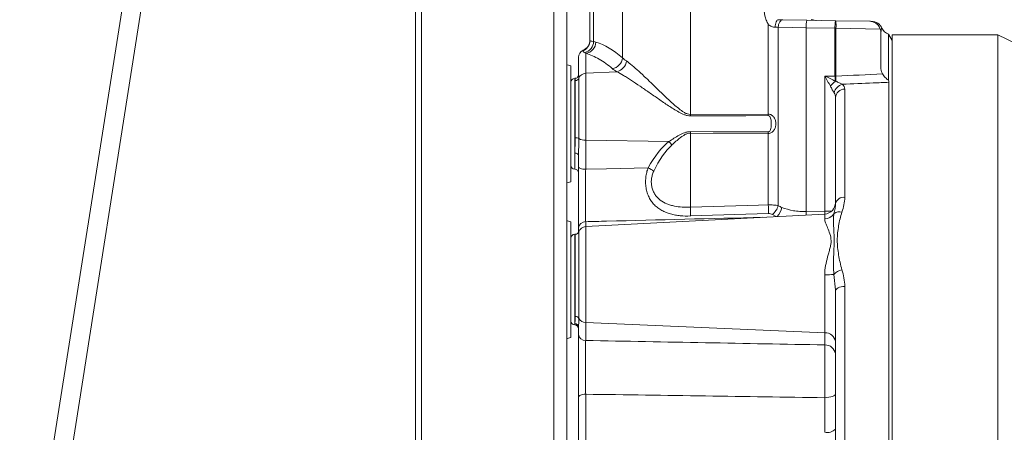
# Model space of a CAD drawing. Header units: millimetres. Extents: x 264 to 1755, y 657 to 2624.
# Tile 5 of 12: x 611 to 873, y 1737 to 1847. Entities that reach past the tile are written whole.
import ezdxf

# ---------------------------------------------------------------- set-up
doc = ezdxf.new("R2010")
doc.units = ezdxf.units.MM

msp = doc.modelspace()

# ---------------------------------------------------------------- linework, layer by layer
at = {"color": 7, "linetype": 'Continuous', "lineweight": 15}
for p, q in [((612.32, 1650.61), (652.01, 1902.39)), ((716.5, 1902.38), (716.5, 1449.62)), ((718.1, 1890.56), (718.1, 1449.62)), ((753.19, 1478.88), (753.19, 1861.3)), ((756.64, 1478.88), (756.64, 1861.3)), ((639.05, 1852.6), (606.86, 1648.38)), ((762.77, 1841.23), (762.77, 1850.31)), ((763.75, 1841), (763.75, 1850.31)), ((771.44, 1836.68), (771.44, 1850.31)), ((789.46, 1821.65), (789.46, 1850.31)), ((810.14, 1821.72), (810.14, 1845.52)), ((812.83, 1846.77), (813.99, 1846.75)), ((813.99, 1846.75), (820.35, 1846.64)), ((820.35, 1846.64), (827.97, 1846.51)), ((827.97, 1846.51), (828.02, 1846.51)), ((828.02, 1846.51), (837.04, 1846.35)), ((812.79, 1844.75), (811.96, 1844.77)), ((812.79, 1797.42), (812.79, 1844.75)), ((820.21, 1844.64), (812.79, 1844.75)), ((820.21, 1795.86), (820.21, 1844.64)), ((827.83, 1844.5), (820.21, 1844.64)), ((827.83, 1831.83), (827.83, 1844.5)), ((828.09, 1844.5), (827.83, 1844.5)), ((828.09, 1844.5), (828.09, 1831.83)), ((839.84, 1844.3), (828.09, 1844.5)), ((840, 1834.11), (840, 1843.34)), ((843.01, 1841.28), (842.05, 1842.95)), ((842.05, 1830.71), (842.05, 1842.95)), ((871.09, 1842.79), (843.01, 1842.79)), ((843.01, 1842.79), (843.01, 1579)), ((894.07, 1831.58), (871.09, 1842.79)), ((871.09, 1842.79), (871.09, 1579)), ((761.66, 1837.87), (761.66, 1832.55)), ((759.76, 1832.14), (759.76, 1836.81)), ((757.75, 1834.53), (757.75, 1819.16)), ((761.66, 1832.55), (769.92, 1832.96)), ((761.66, 1832.55), (761.66, 1814.81)), ((758.79, 1831.2), (758.75, 1831.2)), ((758.91, 1815.44), (758.91, 1830.61)), ((759.86, 1831.26), (759.86, 1815.23)), ((825.11, 1796), (825.11, 1831.83)), ((828.09, 1831.83), (827.83, 1831.83)), ((842.15, 1579.01), (842.15, 1830.17)), ((830.42, 1828.34), (830.42, 1799.63)), ((827.96, 1797.94), (827.96, 1826.1)), ((789.46, 1821.65), (810.14, 1821.72)), ((757.75, 1819.16), (757.75, 1803.79)), ((810.14, 1816.61), (789.46, 1816.68)), ((789.46, 1797.02), (789.46, 1816.68)), ((810.14, 1797.65), (810.14, 1816.61)), ((761.66, 1814.81), (783.77, 1814.45)), ((761.66, 1814.81), (761.66, 1807.1)), ((759.76, 1807.72), (759.76, 1810.75)), ((820.21, 1795.86), (825.11, 1796)), ((757.75, 1793.18), (757.75, 1777.81)), ((825.11, 1795.21), (761.66, 1791.89)), ((759.76, 1790.31), (759.76, 1791.48)), ((758.91, 1789.84), (758.75, 1789.84)), ((758.75, 1789.84), (758.75, 1766.12)), ((757.75, 1777.81), (757.75, 1762.44)), ((825.11, 1763.73), (825.11, 1779.1)), ((827.96, 1774.75), (827.93, 1775.14)), ((827.96, 1724.98), (827.96, 1774.75)), ((830.42, 1775.99), (830.42, 1725.26)), ((759.76, 1763.28), (759.76, 1765.15)), ((761.66, 1766.42), (825.11, 1763.73)), ((761.66, 1766.42), (761.66, 1761.65)), ((825.11, 1760.48), (825.11, 1763.73)), ((759.76, 1732.56), (759.76, 1746.65)), ((761.66, 1747.4), (761.66, 1733.01)), ((825.11, 1737.3), (825.11, 1746.48))]:
    msp.add_line(p, q, dxfattribs=at)
at = {"color": 8, "linetype": 'Continuous', "lineweight": 15}
for p, q in [((760.96, 1838.47), (760.96, 1838.65)), ((758.75, 1831.2), (758.75, 1811.4)), ((758.75, 1807.13), (758.75, 1811.4)), ((825.11, 1796), (826.99, 1796)), ((761.66, 1793.18), (761.66, 1791.89)), ((812.18, 1794.53), (811.21, 1795.06)), ((825.11, 1793.92), (825.11, 1795.21)), ((759.86, 1790.53), (759.86, 1767.52)), ((761.66, 1791.89), (761.66, 1766.42)), ((758.91, 1768.07), (758.91, 1789.84)), ((827.93, 1775.14), (827.55, 1779.2)), ((758.75, 1765.77), (758.75, 1766.12))]:
    msp.add_line(p, q, dxfattribs=at)
at = {"color": 7, "linetype": 'Continuous', "lineweight": 15, "flags": 128}
for points in [[(812.83, 1846.77), (812.67, 1846.74), (812.51, 1846.62), (812.36, 1846.44), (812.23, 1846.19), (812.12, 1845.89), (812.04, 1845.54), (811.98, 1845.16), (811.96, 1844.77)], [(813.99, 1846.75), (813.76, 1846.72), (813.53, 1846.61), (813.33, 1846.42), (813.15, 1846.17), (813, 1845.87), (812.88, 1845.52), (812.81, 1845.14), (812.79, 1844.75)], [(821.84, 1846.81), (822.31, 1846.66), (822.89, 1846.6)], [(757.75, 1834.53), (756.73, 1834.8), (756.64, 1834.83)], [(828.09, 1831.82), (828.06, 1831.82), (828.03, 1831.82), (827.99, 1831.82), (827.96, 1831.82), (827.93, 1831.82), (827.9, 1831.82), (827.86, 1831.82), (827.83, 1831.82)], [(810.14, 1821.33), (804.13, 1821.31), (789.46, 1821.25)], [(789.46, 1817.08), (795.47, 1817.06), (810.14, 1817)], [(759.76, 1810.75), (759.74, 1810.88), (759.68, 1811), (759.59, 1811.11), (759.46, 1811.21), (759.31, 1811.29), (759.14, 1811.35), (758.95, 1811.39), (758.75, 1811.4)], [(761.66, 1807.1), (761.28, 1807.12), (760.92, 1807.16), (760.59, 1807.22), (760.31, 1807.3), (760.07, 1807.39), (759.9, 1807.49), (759.79, 1807.61), (759.76, 1807.72)], [(761.66, 1807.1), (767.23, 1807.23), (778.26, 1807.48)], [(756.64, 1803.49), (756.73, 1803.53), (757.75, 1803.79)], [(789.46, 1797.02), (807.49, 1797.57), (810.14, 1797.65)], [(810.15, 1795.38), (804.14, 1795.17), (789.48, 1794.69)], [(757.75, 1793.18), (756.73, 1793.45), (756.64, 1793.48)], [(827.96, 1774.75), (828.01, 1774.99), (828.15, 1775.22), (828.37, 1775.44), (828.68, 1775.62), (829.05, 1775.78), (829.48, 1775.89), (829.94, 1775.97), (830.42, 1775.99)], [(756.64, 1762.14), (756.73, 1762.17), (757.75, 1762.44)], [(761.66, 1747.4), (761.28, 1747.38), (760.92, 1747.33), (760.59, 1747.26), (760.31, 1747.17), (760.07, 1747.05), (759.9, 1746.93), (759.79, 1746.79), (759.76, 1746.65)], [(827.96, 1747.55), (827.91, 1747.35), (827.75, 1747.16), (827.49, 1746.98), (827.13, 1746.82), (826.7, 1746.68), (826.21, 1746.58), (825.67, 1746.51), (825.11, 1746.48)]]:
    msp.add_lwpolyline(points, dxfattribs=at)
at = {"color": 8, "linetype": 'Continuous', "lineweight": 15, "flags": 128}
msp.add_lwpolyline([(821.55, 1846.81), (821.99, 1846.67), (822.53, 1846.6)], dxfattribs=at)
at = {"color": 7, "linetype": 'Continuous', "lineweight": 15}
for centre, radius, start, end in [((829.89, 1844.97), 9.69, 170.0507, 181.9639), ((837.51, 1844.84), 9.69, 170.0507, 181.9639), ((818.45, 1845.17), 9.66, 356.038, 7.9584), ((837.52, 1843.33), 3.01, 23.7628, 89.021), ((836.99, 1843.34), 3.01, 0, 18.5082), ((843.01, 1845.8), 3.01, 204.4879, 251.4096), ((759.76, 1841.41), 3.01, 293.5782, 0), ((759.76, 1841.23), 3, 293.5251, 359.9806), ((760.72, 1841), 3.03, 283.1816, 359.9979), ((761.31, 1840.9), 3.06, 276.5978, 359.0087), ((761.76, 1836.81), 2.01, 113.5782, 180), ((768.25, 1836.96), 3.2, 278.7218, 354.8582), ((769.18, 1836.19), 3.31, 282.8881, 353.6445), ((761.73, 1830.56), 1.99, 92.0781, 159.4773), ((758.75, 1830.2), 1, 90, 180), ((758.93, 1831.61), 1, 269.1967, 339.4063), ((830.49, 1826.78), 2.94, 104.0796, 168.356), ((830.34, 1825.96), 2.38, 87.8388, 176.6168), ((732.43, 1821.45), 57.03, 359.7976, 0.2024), ((753.08, 1821.53), 57.06, 359.8033, 0.1967), ((732.43, 1816.88), 57.03, 359.7976, 0.2024), ((753.08, 1816.8), 57.06, 359.8033, 0.1967), ((759.05, 1813.79), 1.65, 60.4006, 94.6034), ((761.45, 1817.98), 3.18, 239.9513, 273.6922), ((774.4, 1806.2), 12.49, 35.9065, 41.3609), ((758.75, 1808.13), 1, 180, 270), ((758.75, 1806.12), 1, 0, 90), ((773.96, 1799.11), 9.41, 52.295, 62.8533), ((824.95, 1798.22), 3.01, 273, 0), ((830.11, 1797.45), 2.21, 81.8629, 167.0202), ((749.96, 1795.63), 39.53, 358.6262, 2.0084), ((769.59, 1796.25), 40.57, 358.771, 1.9856), ((808.04, 1798.9), 4.97, 309.6146, 342.7947), ((829.02, 1793.54), 2.28, 73.4533, 130.1023), ((761.61, 1791.33), 1.86, 88.3876, 175.2679), ((825, 1796.96), 3.05, 272.0554, 326.7096), ((758.91, 1790.85), 1, 270, 341.3036), ((761.76, 1789.88), 2.01, 93, 161.3036), ((758.75, 1788.84), 1, 90, 180), ((830.44, 1776.67), 3.85, 101.5622, 138.7087), ((825.29, 1802.32), 23.22, 269.5637, 275.5889), ((758.75, 1766.78), 1, 180, 270), ((758.96, 1767.06), 1.01, 26.8621, 92.8841), ((761.64, 1768.41), 1.99, 206.602, 270.3809), ((758.77, 1765.13), 0.989, 0.8543, 90.8295), ((758.75, 1764.77), 1, 0, 90), ((761.57, 1763.47), 1.82, 186.2757, 272.8274), ((825.24, 1761), 2.73, 6.2757, 92.8274), ((825.24, 1757.75), 2.73, 6.2757, 92.8274), ((825.74, 1740.56), 3.32, 259.0738, 311.9619)]:
    msp.add_arc(centre, radius, start, end, dxfattribs=at)
at = {"color": 8, "linetype": 'Continuous', "lineweight": 15}
for centre, radius, start, end in [((808.81, 1798.01), 5.03, 316.5605, 348.0114), ((765.38, 1794.34), 54.84, 0.6408, 1.5899), ((769.84, 1794.47), 55.29, 0.7695, 1.585)]:
    msp.add_arc(centre, radius, start, end, dxfattribs=at)
at = {"color": 7, "linetype": 'Continuous', "lineweight": 15}
for centre, major_axis, ratio, start_param, end_param in [((759.93, 1710.89), (0, 130.67), 0.324967, 6.008755, 6.178571), ((3032.83, 1710.89), (3293.94, 0), 0.049416, 2.299064, 2.304104), ((540.8, 1710.89), (2463.85, 0), 0.049416, 1.454034, 1.455146), ((790.67, 1745.53), (-1.42, 71.11), 0.323821, 0.242117, 0.506695), ((790.51, 1744.6), (-1.2, 71.11), 0.28161, 0.243827, 0.508404)]:
    msp.add_ellipse(centre, major_axis=major_axis, ratio=ratio, start_param=start_param, end_param=end_param, dxfattribs=at)
for points, knots in [([(809.01, 1850.31), (808.96, 1849.47), (809.03, 1848.65), (809.31, 1847.44), (809.43, 1847.03), (809.66, 1846.45), (809.75, 1846.26), (809.88, 1845.98), (809.93, 1845.88), (810.03, 1845.7), (810.08, 1845.61), (810.14, 1845.52)], [0, 0, 0, 0, 0.5, 0.5, 0.75, 0.75, 0.875, 0.875, 0.9375, 0.9375, 1, 1, 1, 1]), ([(811.96, 1844.77), (811.8, 1844.77), (811.64, 1844.79), (811.32, 1844.86), (811.16, 1844.91), (810.85, 1845.04), (810.7, 1845.12), (810.41, 1845.3), (810.27, 1845.4), (810.14, 1845.52)], [0, 0, 0, 0, 0.25, 0.25, 0.5, 0.5, 0.75, 0.75, 1, 1, 1, 1]), ([(839.84, 1844.3), (839.78, 1844.47), (839.71, 1844.63), (839.55, 1844.93), (839.45, 1845.07), (839.25, 1845.34), (839.14, 1845.45), (838.9, 1845.67), (838.78, 1845.76), (838.41, 1846.01), (838.14, 1846.14), (837.73, 1846.26), (837.6, 1846.29), (837.32, 1846.34), (837.18, 1846.35), (837.04, 1846.35)], [0, 0, 0, 0, 0.125, 0.125, 0.25, 0.25, 0.375, 0.375, 0.5, 0.5, 0.75, 0.75, 0.875, 0.875, 1, 1, 1, 1]), ([(762.77, 1841.23), (762.77, 1841.16), (762.85, 1841.13), (763.18, 1841.07), (763.42, 1841.05), (763.75, 1841)], [0, 0, 0, 0, 0.5, 0.5, 1, 1, 1, 1]), ([(761.41, 1838.05), (761.26, 1838.15), (761.15, 1838.22), (761, 1838.35), (760.96, 1838.41), (760.96, 1838.47)], [0, 0, 0, 0, 0.5, 0.5, 1, 1, 1, 1]), ([(768.73, 1833.8), (767.57, 1834.78), (766.4, 1835.61), (764.04, 1836.97), (762.85, 1837.49), (761.66, 1837.87)], [0, 0, 0, 0, 0.5, 0.5, 1, 1, 1, 1]), ([(772.47, 1835.82), (772.93, 1835.5), (773.43, 1835.1), (774.53, 1834.17), (775.12, 1833.65), (776.38, 1832.51), (777.03, 1831.91), (778.37, 1830.65), (779.05, 1829.99), (780.47, 1828.64), (781.2, 1827.94), (782.67, 1826.52), (783.42, 1825.81), (784.57, 1824.75), (784.96, 1824.39), (785.76, 1823.69), (786.16, 1823.35), (786.79, 1822.86), (787.01, 1822.7), (787.45, 1822.39), (787.68, 1822.24), (788.15, 1821.98), (788.4, 1821.86), (788.92, 1821.7), (789.19, 1821.65), (789.46, 1821.65)], [0, 0, 0, 0, 0.125, 0.125, 0.25, 0.25, 0.375, 0.375, 0.5, 0.5, 0.625, 0.625, 0.75, 0.75, 0.8125, 0.8125, 0.875, 0.875, 0.90625, 0.90625, 0.9375, 0.9375, 0.96875, 0.96875, 1, 1, 1, 1]), ([(759.75, 1832.13), (759.75, 1832.12), (759.76, 1832.08), (759.74, 1831.92), (759.62, 1831.63), (759.37, 1831.37), (759.07, 1831.21), (758.86, 1831.22), (758.79, 1831.22)], [0, 0, 0, 0, 0.063559, 0.275714, 0.462507, 0.665187, 0.876957, 1, 1, 1, 1]), ([(759.76, 1832.14), (759.76, 1832.13), (759.79, 1832.04), (759.84, 1831.74), (759.86, 1831.53), (759.86, 1831.26)], [0, 0, 0, 0, 0.5, 0.5, 1, 1, 1, 1]), ([(789.46, 1821.25), (789.19, 1821.24), (788.91, 1821.28), (788.37, 1821.39), (788.11, 1821.47), (787.34, 1821.75), (786.85, 1822), (785.9, 1822.53), (785.44, 1822.81), (784.53, 1823.38), (784.08, 1823.67), (782.75, 1824.55), (781.89, 1825.14), (780.17, 1826.33), (779.32, 1826.91), (777.67, 1828.05), (776.87, 1828.6), (775.3, 1829.66), (774.54, 1830.17), (773.43, 1830.89), (773.07, 1831.12), (772.38, 1831.56), (772.04, 1831.77), (771.06, 1832.35), (770.46, 1832.69), (769.92, 1832.96)], [0, 0, 0, 0, 0.03125, 0.03125, 0.0625, 0.0625, 0.125, 0.125, 0.1875, 0.1875, 0.25, 0.25, 0.375, 0.375, 0.5, 0.5, 0.625, 0.625, 0.75, 0.75, 0.8125, 0.8125, 0.875, 0.875, 1, 1, 1, 1]), ([(840.45, 1832.38), (840.38, 1832.51), (840.31, 1832.64), (840.2, 1832.92), (840.15, 1833.07), (840.04, 1833.51), (840, 1833.81), (840, 1834.11)], [0, 0, 0, 0, 0.25, 0.25, 0.5, 0.5, 1, 1, 1, 1]), ([(840.45, 1832.38), (840.56, 1832.2), (840.67, 1832.03), (840.91, 1831.72), (841.04, 1831.56), (841.45, 1831.15), (841.74, 1830.91), (842.05, 1830.71)], [0, 0, 0, 0, 0.25, 0.25, 0.5, 0.5, 1, 1, 1, 1]), ([(826.62, 1829.14), (826.38, 1829.58), (826.13, 1830.02), (825.62, 1830.92), (825.37, 1831.38), (825.11, 1831.83)], [0, 0, 0, 0, 0.5, 0.5, 1, 1, 1, 1]), ([(827.91, 1830.48), (827.46, 1830.7), (826.99, 1830.92), (826.06, 1831.38), (825.58, 1831.6), (825.11, 1831.83)], [0, 0, 0, 0, 0.5, 0.5, 1, 1, 1, 1]), ([(827.94, 1830.45), (827.69, 1830.27), (827.45, 1830.07), (827.11, 1829.73), (827, 1829.62), (826.8, 1829.38), (826.71, 1829.26), (826.62, 1829.14)], [0, 0, 0, 0, 0.5, 0.5, 0.75, 0.75, 1, 1, 1, 1]), ([(827.83, 1831.82), (827.84, 1831.58), (827.85, 1831.35), (827.87, 1831.01), (827.88, 1830.9), (827.89, 1830.68), (827.9, 1830.58), (827.91, 1830.48)], [0, 0, 0, 0, 0.5, 0.5, 0.75, 0.75, 1, 1, 1, 1]), ([(828.09, 1831.82), (828.09, 1831.58), (828.09, 1831.35), (828.08, 1831.01), (828.08, 1830.9), (828.07, 1830.69), (828.07, 1830.58), (828.06, 1830.48)], [0, 0, 0, 0, 0.5, 0.5, 0.75, 0.75, 1, 1, 1, 1]), ([(828.06, 1830.48), (828.37, 1830.32), (828.67, 1830.16), (829.1, 1829.95), (829.24, 1829.88), (829.52, 1829.75), (829.65, 1829.69), (829.77, 1829.63)], [0, 0, 0, 0, 0.5, 0.5, 0.75, 0.75, 1, 1, 1, 1]), ([(842.15, 1830.17), (840.76, 1830.11), (839.38, 1830.05), (838, 1829.99), (835.26, 1829.87), (832.52, 1829.75), (829.77, 1829.63)], [0.0008619, 0.0008619, 0.0008619, 0.0008619, 0.005015, 0.005015, 0.005015, 0.01326431, 0.01326431, 0.01326431, 0.01326431]), ([(829.77, 1829.63), (829.99, 1829.44), (830.15, 1829.23), (830.37, 1828.8), (830.42, 1828.57), (830.42, 1828.34)], [0, 0, 0, 0, 0.5, 0.5, 1, 1, 1, 1]), ([(842.15, 1830.17), (842.15, 1830.24), (842.14, 1830.32), (842.1, 1830.5), (842.08, 1830.6), (842.05, 1830.71)], [0, 0, 0, 0, 0.5, 0.5, 1, 1, 1, 1]), ([(827.6, 1827.37), (827.53, 1827.49), (827.45, 1827.62), (827.29, 1827.9), (827.21, 1828.04), (826.96, 1828.49), (826.79, 1828.81), (826.62, 1829.14)], [0, 0, 0, 0, 0.25, 0.25, 0.5, 0.5, 1, 1, 1, 1]), ([(827.96, 1826.1), (827.96, 1826.32), (827.93, 1826.54), (827.82, 1826.97), (827.73, 1827.18), (827.6, 1827.37)], [0, 0, 0, 0, 0.5, 0.5, 1, 1, 1, 1]), ([(810.14, 1821.72), (810.29, 1821.72), (810.44, 1821.7), (810.73, 1821.62), (810.87, 1821.56), (811.26, 1821.32), (811.47, 1821.12), (811.8, 1820.62), (811.92, 1820.35), (812.08, 1819.77), (812.12, 1819.47), (812.12, 1819.02), (812.11, 1818.86), (812.07, 1818.57), (812.04, 1818.42), (811.92, 1817.99), (811.8, 1817.71), (811.47, 1817.21), (811.26, 1817), (810.74, 1816.69), (810.44, 1816.6), (810.14, 1816.61)], [0, 0, 0, 0, 0.0625, 0.0625, 0.125, 0.125, 0.25, 0.25, 0.375, 0.375, 0.5, 0.5, 0.5625, 0.5625, 0.625, 0.625, 0.75, 0.75, 0.875, 0.875, 1, 1, 1, 1]), ([(810.14, 1817), (810.19, 1817), (810.24, 1817.01), (810.33, 1817.06), (810.37, 1817.09), (810.48, 1817.19), (810.54, 1817.28), (810.69, 1817.55), (810.75, 1817.75), (810.85, 1818.15), (810.88, 1818.35), (810.92, 1818.75), (810.93, 1818.96), (810.93, 1819.37), (810.92, 1819.57), (810.88, 1819.98), (810.85, 1820.18), (810.75, 1820.57), (810.69, 1820.77), (810.54, 1821.04), (810.49, 1821.13), (810.34, 1821.27), (810.24, 1821.33), (810.14, 1821.33)], [0, 0, 0, 0, 0.03125, 0.03125, 0.0625, 0.0625, 0.125, 0.125, 0.25, 0.25, 0.375, 0.375, 0.5, 0.5, 0.625, 0.625, 0.75, 0.75, 0.875, 0.875, 0.9375, 0.9375, 1, 1, 1, 1]), ([(783.77, 1814.45), (784.21, 1814.74), (784.65, 1815.03), (785.54, 1815.58), (785.99, 1815.86), (786.92, 1816.36), (787.39, 1816.6), (788.15, 1816.87), (788.41, 1816.95), (788.93, 1817.05), (789.19, 1817.08), (789.46, 1817.08)], [0, 0, 0, 0, 0.25, 0.25, 0.5, 0.5, 0.75, 0.75, 0.875, 0.875, 1, 1, 1, 1]), ([(789.46, 1816.68), (789.21, 1816.68), (788.96, 1816.64), (788.48, 1816.49), (788.24, 1816.39), (787.8, 1816.16), (787.58, 1816.02), (787.17, 1815.75), (786.97, 1815.6), (786.38, 1815.15), (786, 1814.83), (785.25, 1814.19), (784.88, 1813.86), (784.52, 1813.53)], [0, 0, 0, 0, 0.125, 0.125, 0.25, 0.25, 0.375, 0.375, 0.5, 0.5, 0.75, 0.75, 1, 1, 1, 1]), ([(758.75, 1811.4), (758.75, 1812), (758.8, 1812.63), (758.86, 1813.64), (758.88, 1813.99), (758.91, 1814.7), (758.91, 1815.07), (758.91, 1815.44)], [0, 0, 0, 0, 0.5, 0.5, 0.75, 0.75, 1, 1, 1, 1]), ([(759.86, 1815.23), (759.86, 1814.44), (759.84, 1813.67), (759.79, 1812.17), (759.76, 1811.45), (759.76, 1810.75)], [0, 0, 0, 0, 0.5, 0.5, 1, 1, 1, 1]), ([(759.76, 1791.48), (759.76, 1791.89), (759.76, 1792.82), (759.76, 1793.94), (759.76, 1795.15), (759.76, 1795.79), (759.76, 1797.14), (759.76, 1797.84), (759.76, 1798.94), (759.76, 1799.31), (759.76, 1800.06), (759.76, 1800.44), (759.76, 1801.58), (759.76, 1802.35), (759.76, 1803.52), (759.76, 1803.91), (759.76, 1804.69), (759.76, 1805.07), (759.76, 1806.22), (759.76, 1806.98), (759.76, 1807.72)], [0, 0, 0, 0, 0.125, 0.25, 0.25, 0.375, 0.375, 0.5, 0.5, 0.5625, 0.5625, 0.625, 0.625, 0.75, 0.75, 0.8125, 0.8125, 0.875, 0.875, 1, 1, 1, 1]), ([(761.66, 1807.1), (761.65, 1806.47), (761.65, 1805.82), (761.64, 1804.83), (761.64, 1804.5), (761.64, 1803.84), (761.64, 1803.5), (761.63, 1802.5), (761.63, 1801.84), (761.63, 1800.54), (761.63, 1799.89), (761.63, 1798.63), (761.63, 1798.03), (761.63, 1796.88), (761.63, 1796.33), (761.64, 1795.29), (761.65, 1794.33), (761.65, 1793.54), (761.66, 1793.18)], [0, 0, 0, 0, 0.125, 0.125, 0.1875, 0.1875, 0.25, 0.25, 0.375, 0.375, 0.5, 0.5, 0.625, 0.625, 0.75, 0.75, 0.875, 1, 1, 1, 1]), ([(789.48, 1794.69), (788.56, 1794.66), (787.65, 1794.68), (786.33, 1794.82), (785.9, 1794.88), (785.04, 1795.03), (784.62, 1795.13), (783.79, 1795.35), (783.38, 1795.49), (782.6, 1795.79), (782.22, 1795.97), (781.51, 1796.36), (781.17, 1796.57), (780.51, 1797.06), (780.2, 1797.33), (779.63, 1797.92), (779.36, 1798.23), (779, 1798.74), (778.89, 1798.92), (778.67, 1799.28), (778.57, 1799.47), (778.29, 1800.05), (778.13, 1800.45), (777.93, 1801.09), (777.87, 1801.3), (777.77, 1801.74), (777.72, 1801.96), (777.65, 1802.4), (777.62, 1802.63), (777.58, 1803.08), (777.56, 1803.31), (777.55, 1803.99), (777.57, 1804.45), (777.66, 1805.35), (777.74, 1805.8), (777.96, 1806.66), (778.09, 1807.08), (778.26, 1807.48)], [0, 0, 0, 0, 0.125, 0.125, 0.1875, 0.1875, 0.25, 0.25, 0.3125, 0.3125, 0.375, 0.375, 0.4375, 0.4375, 0.5, 0.5, 0.5625, 0.5625, 0.59375, 0.59375, 0.625, 0.625, 0.6875, 0.6875, 0.71875, 0.71875, 0.75, 0.75, 0.78125, 0.78125, 0.8125, 0.8125, 0.875, 0.875, 0.9375, 0.9375, 1, 1, 1, 1]), ([(779.72, 1806.55), (779.57, 1806.23), (779.44, 1805.9), (779.24, 1805.22), (779.17, 1804.86), (779.08, 1804.13), (779.07, 1803.77), (779.11, 1803.04), (779.16, 1802.68), (779.32, 1801.97), (779.43, 1801.63), (779.71, 1800.98), (779.87, 1800.67), (780.26, 1800.09), (780.47, 1799.82), (780.93, 1799.33), (781.19, 1799.1), (782, 1798.49), (782.59, 1798.17), (783.54, 1797.79), (783.86, 1797.68), (784.53, 1797.48), (784.87, 1797.4), (785.89, 1797.19), (786.59, 1797.11), (788.01, 1797), (788.74, 1796.99), (789.46, 1797.02)], [0, 0, 0, 0, 0.0625, 0.0625, 0.125, 0.125, 0.1875, 0.1875, 0.25, 0.25, 0.3125, 0.3125, 0.375, 0.375, 0.4375, 0.4375, 0.5, 0.5, 0.625, 0.625, 0.6875, 0.6875, 0.75, 0.75, 0.875, 0.875, 1, 1, 1, 1]), ([(830.42, 1799.63), (830.42, 1798.98), (830.35, 1798.33), (830.08, 1797.03), (829.9, 1796.38), (829.67, 1795.73)], [0, 0, 0, 0, 0.5, 0.5, 1, 1, 1, 1]), ([(810.14, 1797.65), (810.62, 1797.66), (811.08, 1797.64), (811.98, 1797.56), (812.4, 1797.5), (812.79, 1797.42)], [0, 0, 0, 0, 0.5, 0.5, 1, 1, 1, 1]), ([(811.21, 1795.06), (811.07, 1795.16), (810.92, 1795.23), (810.56, 1795.35), (810.36, 1795.38), (810.15, 1795.38)], [0, 0, 0, 0, 0.5, 0.5, 1, 1, 1, 1]), ([(813.73, 1796.96), (814.68, 1796.59), (815.7, 1796.29), (817.34, 1796.01), (817.9, 1795.94), (819.04, 1795.85), (819.62, 1795.84), (820.21, 1795.86)], [0, 0, 0, 0, 0.5, 0.5, 0.75, 0.75, 1, 1, 1, 1]), ([(827.55, 1795.29), (827.67, 1795.76), (827.77, 1796.21), (827.91, 1797.09), (827.96, 1797.52), (827.96, 1797.94)], [0, 0, 0, 0, 0.5, 0.5, 1, 1, 1, 1]), ([(829.67, 1795.73), (829.46, 1795.14), (829.3, 1794.53), (829.03, 1793.31), (828.91, 1792.7), (828.7, 1791.45), (828.61, 1790.82), (828.47, 1789.55), (828.43, 1788.91), (828.43, 1787.62), (828.47, 1786.97), (828.61, 1785.68), (828.7, 1785.02), (828.91, 1783.72), (829.03, 1783.06), (829.3, 1781.75), (829.46, 1781.09), (829.67, 1780.44)], [0, 0, 0, 0, 0.125, 0.125, 0.25, 0.25, 0.375, 0.375, 0.5, 0.5, 0.625, 0.625, 0.75, 0.75, 0.875, 0.875, 1, 1, 1, 1]), ([(825.11, 1779.1), (825.11, 1779.92), (825.2, 1780.73), (825.48, 1782.31), (825.67, 1783.08), (825.97, 1784.22), (826.08, 1784.59), (826.29, 1785.32), (826.39, 1785.68), (826.57, 1786.39), (826.65, 1786.74), (826.74, 1787.26), (826.76, 1787.43), (826.79, 1787.77), (826.8, 1787.94), (826.8, 1788.78), (826.65, 1789.39), (826.29, 1790.52), (826.07, 1791.04), (825.67, 1792.01), (825.48, 1792.45), (825.27, 1793.04), (825.22, 1793.23), (825.13, 1793.59), (825.11, 1793.76), (825.11, 1793.92)], [0, 0, 0, 0, 0.125, 0.125, 0.25, 0.25, 0.3125, 0.3125, 0.375, 0.375, 0.4375, 0.4375, 0.46875, 0.46875, 0.5, 0.5, 0.625, 0.625, 0.75, 0.75, 0.875, 0.875, 0.9375, 0.9375, 1, 1, 1, 1]), ([(827.55, 1779.2), (827.45, 1780.02), (827.41, 1780.81), (827.4, 1782.37), (827.42, 1783.13), (827.49, 1784.63), (827.53, 1785.37), (827.61, 1786.81), (827.64, 1787.51), (827.64, 1788.88), (827.61, 1789.54), (827.53, 1790.82), (827.49, 1791.43), (827.42, 1792.62), (827.4, 1793.2), (827.41, 1794.02), (827.42, 1794.29), (827.46, 1794.8), (827.5, 1795.05), (827.55, 1795.29)], [0, 0, 0, 0, 0.125, 0.125, 0.25, 0.25, 0.375, 0.375, 0.5, 0.5, 0.625, 0.625, 0.75, 0.75, 0.875, 0.875, 0.9375, 0.9375, 1, 1, 1, 1]), ([(829.67, 1780.44), (829.9, 1779.72), (830.08, 1778.99), (830.35, 1777.51), (830.42, 1776.76), (830.42, 1775.99)], [0, 0, 0, 0, 0.5, 0.5, 1, 1, 1, 1]), ([(758.75, 1766.12), (758.75, 1766.31), (758.8, 1766.57), (758.86, 1767.05), (758.88, 1767.23), (758.91, 1767.63), (758.91, 1767.84), (758.91, 1768.07)], [0, 0, 0, 0, 0.5, 0.5, 0.75, 0.75, 1, 1, 1, 1]), ([(759.86, 1767.52), (759.86, 1767.03), (759.84, 1766.58), (759.79, 1765.79), (759.76, 1765.44), (759.76, 1765.15)], [0, 0, 0, 0, 0.5, 0.5, 1, 1, 1, 1]), ([(759.76, 1746.65), (759.76, 1747.37), (759.76, 1748.85), (759.76, 1750.39), (759.76, 1751.95), (759.76, 1752.73), (759.76, 1754.26), (759.76, 1755.02), (759.76, 1756.15), (759.76, 1756.52), (759.76, 1757.25), (759.76, 1757.61), (759.76, 1758.65), (759.76, 1759.32), (759.76, 1760.28), (759.76, 1760.59), (759.76, 1761.19), (759.76, 1761.48), (759.76, 1762.31), (759.76, 1762.82), (759.76, 1763.28)], [0, 0, 0, 0, 0.125, 0.25, 0.25, 0.375, 0.375, 0.5, 0.5, 0.5625, 0.5625, 0.625, 0.625, 0.75, 0.75, 0.8125, 0.8125, 0.875, 0.875, 1, 1, 1, 1]), ([(761.66, 1761.65), (761.65, 1761.26), (761.65, 1760.83), (761.64, 1760.12), (761.64, 1759.87), (761.64, 1759.36), (761.64, 1759.09), (761.63, 1758.27), (761.63, 1757.69), (761.63, 1756.5), (761.63, 1755.87), (761.63, 1754.58), (761.63, 1753.93), (761.63, 1752.62), (761.63, 1751.95), (761.64, 1750.61), (761.65, 1749.29), (761.65, 1748.02), (761.66, 1747.4)], [0, 0, 0, 0, 0.125, 0.125, 0.1875, 0.1875, 0.25, 0.25, 0.375, 0.375, 0.5, 0.5, 0.625, 0.625, 0.75, 0.75, 0.875, 1, 1, 1, 1]), ([(761.66, 1761.65), (772.25, 1761.46), (782.84, 1761.27), (793.43, 1761.07), (803.99, 1760.87), (814.55, 1760.68), (825.11, 1760.48)], [0.00190522, 0.00190522, 0.00190522, 0.00190522, 0.03374583, 0.03374583, 0.03374583, 0.06549585, 0.06549585, 0.06549585, 0.06549585]), ([(825.11, 1746.48), (825.12, 1747.1), (825.12, 1747.73), (825.13, 1749), (825.14, 1749.65), (825.14, 1750.97), (825.15, 1751.62), (825.15, 1752.91), (825.15, 1753.55), (825.15, 1754.5), (825.15, 1754.81), (825.15, 1755.42), (825.15, 1755.72), (825.15, 1756.59), (825.14, 1757.15), (825.14, 1757.96), (825.14, 1758.22), (825.13, 1758.72), (825.13, 1758.97), (825.12, 1759.66), (825.12, 1760.09), (825.11, 1760.48)], [0, 0, 0, 0, 0.125, 0.125, 0.25, 0.25, 0.375, 0.375, 0.5, 0.5, 0.5625, 0.5625, 0.625, 0.625, 0.75, 0.75, 0.8125, 0.8125, 0.875, 0.875, 1, 1, 1, 1]), ([(825.11, 1746.48), (814.55, 1746.64), (803.99, 1746.8), (793.43, 1746.95), (782.84, 1747.1), (772.25, 1747.25), (761.66, 1747.4)], [0.00285725, 0.00285725, 0.00285725, 0.00285725, 0.03460203, 0.03460203, 0.03460203, 0.06643717, 0.06643717, 0.06643717, 0.06643717])]:
    msp.add_open_spline(points, degree=3, knots=knots, dxfattribs=at)
at = {"color": 8, "linetype": 'Continuous', "lineweight": 15}
for points, knots in [([(840.25, 1844.54), (840.25, 1844.55), (840.27, 1844.59), (840.11, 1844.3), (840.04, 1843.71), (840.01, 1843.41)], [0, 0, 0, 0, 0.099815, 0.55341, 1, 1, 1, 1]), ([(758.91, 1830.61), (758.91, 1830.7), (758.9, 1830.97), (758.83, 1831.2), (758.8, 1831.17), (758.79, 1831.16)], [0, 0, 0, 0, 0.248892, 0.766831, 1, 1, 1, 1]), ([(808.69, 1794.35), (794.87, 1794.01), (779.19, 1793.62), (763.51, 1793.23), (761.66, 1793.18)], [0, 0, 0, 0, 0.8816392, 1, 1, 1, 1])]:
    msp.add_open_spline(points, degree=3, knots=knots, dxfattribs=at)
at = {"color": 7, "linetype": 'Continuous', "lineweight": 15}
for points in [[(763.75, 1841), (763.95, 1840.97), (764.16, 1840.92), (764.36, 1840.85)], [(761.66, 1837.87), (761.58, 1837.94), (761.49, 1838), (761.41, 1838.05)], [(771.44, 1836.68), (771.72, 1836.39), (772.07, 1836.11), (772.47, 1835.82)], [(769.92, 1832.96), (769.46, 1833.24), (769.06, 1833.52), (768.73, 1833.8)], [(827.83, 1831.82), (827.83, 1831.82), (827.83, 1831.82), (827.83, 1831.83)], [(827.91, 1830.48), (827.92, 1830.47), (827.93, 1830.46), (827.94, 1830.45)], [(827.94, 1830.45), (827.98, 1830.46), (828.02, 1830.47), (828.06, 1830.48)], [(828.09, 1831.83), (828.09, 1831.83), (828.09, 1831.82), (828.09, 1831.82)], [(812.79, 1797.42), (813.08, 1797.25), (813.4, 1797.09), (813.73, 1796.96)]]:
    msp.add_open_spline(points, degree=3, dxfattribs=at)

doc.saveas('drawing.dxf')
